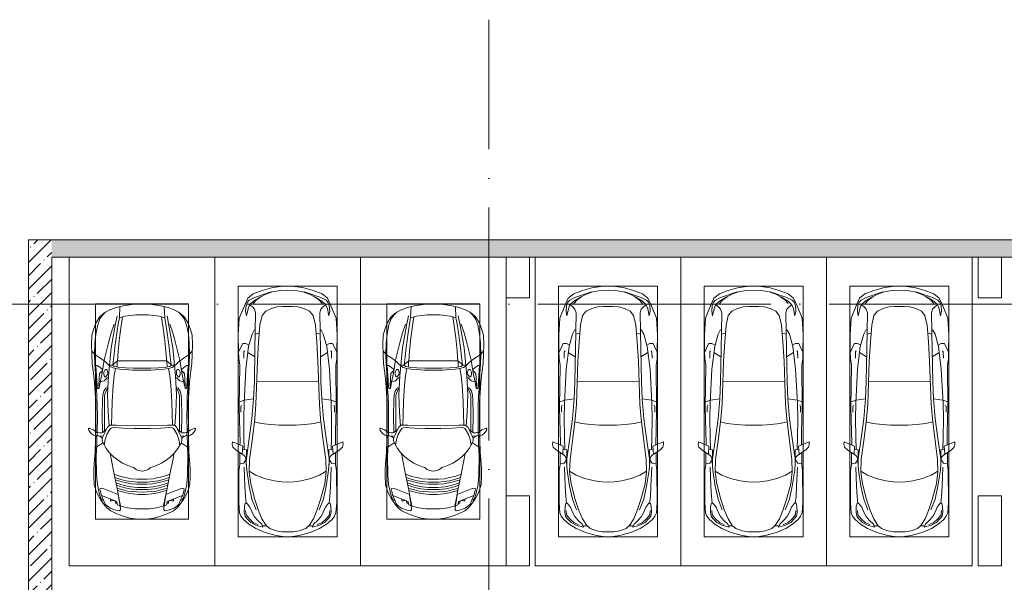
# Model space of a CAD drawing. Header units: millimetres. Extents: x -32229 to 291619, y -13689 to 125138.
# Tile 69 of 256: x -21515 to -4615, y 115476 to 125138. Entities that reach past the tile are written whole.
import ezdxf

# ---------------------------------------------------------------- set-up
doc = ezdxf.new("R2010")
doc.units = ezdxf.units.MM
doc.linetypes.add('ADSK_Линия сетки', pattern=[5000, 4000, -500, 0, -500])
for name, color, linetype, lineweight in [('A-DETL-GENF-OTLN', 7, 'Continuous', 18), ('A-WALL-____-MCUT', 7, 'Continuous', 40), ('A-WALL-____-OTLN', 7, 'Continuous', 18), ('A-WALL-____-PATT', 7, 'Continuous', 40), ('C-PRKG-____-OTLN', 7, 'Continuous', 18), ('S-COLS-____-MCUT', 7, 'Continuous', 40), ('S-COLS-____-OTLN', 7, 'Continuous', 18), ('S-GRID-____-OTLN', 7, 'Continuous', 9)]:
    doc.layers.add(name, color=color, linetype=linetype, lineweight=lineweight)
pattern_1 = [(45, (0, 0), (-228.0985, 228.0985), []), (45, (228.1, 0), (-228.0985, 228.0985), [403.225, -80.645, 6.706, -73.939])]

# ---------------------------------------------------------------- blocks, each defined once
blk = doc.blocks.new('АР_Машиноместо - 5300x2500_С-3113488--02 ЭМ')
at = {"layer": 'A-DETL-GENF-OTLN', "color": 253, "lineweight": 13, "true_color": 0xaaaaaa}
for p, q in [((970, 4772), (813, 4729)), ((1126, 4794), (970, 4772)), ((1250, 4800), (1126, 4794)), ((1250, 4800), (1374, 4794)), ((1374, 4794), (1530, 4772)), ((1530, 4772), (1687, 4729)), ((566, 4595), (507, 4463)), ((659, 4670), (566, 4595)), ((591, 4560), (681, 4606)), ((813, 4729), (659, 4670)), ((717, 4569), (660, 4505)), ((788, 4618), (662, 4543)), ((681, 4606), (967, 4704)), ((791, 4620), (717, 4569)), ((874, 4665), (791, 4620)), ((988, 4707), (874, 4665)), ((1122, 4726), (988, 4707)), ((1250, 4732), (1122, 4726)), ((1250, 4732), (1378, 4726)), ((1378, 4726), (1512, 4707)), ((1512, 4707), (1626, 4665)), ((1819, 4606), (1533, 4704)), ((1626, 4665), (1709, 4620)), ((1687, 4729), (1841, 4670)), ((1709, 4620), (1783, 4569)), ((1712, 4618), (1838, 4543)), ((1783, 4569), (1840, 4505)), ((1909, 4560), (1819, 4606)), ((1841, 4670), (1934, 4595)), ((1934, 4595), (1993, 4463)), ((507, 4463), (420, 4254)), ((528, 4375), (536, 4471)), ((536, 4471), (558, 4526)), ((569, 4413), (544, 4295)), ((558, 4526), (591, 4560)), ((595, 4479), (569, 4413)), ((662, 4543), (595, 4479)), ((645, 4445), (597, 4481)), ((680, 4406), (645, 4445)), ((700, 4345), (680, 4406)), ((873, 4370), (970, 4419)), ((970, 4419), (1070, 4447)), ((1070, 4447), (1167, 4453)), ((1167, 4453), (1250, 4454)), ((1333, 4453), (1250, 4454)), ((1430, 4447), (1333, 4453)), ((1530, 4419), (1430, 4447)), ((1627, 4370), (1530, 4419)), ((1800, 4345), (1820, 4406)), ((1820, 4406), (1855, 4445)), ((1838, 4543), (1905, 4479)), ((1855, 4445), (1903, 4481)), ((1905, 4479), (1931, 4413)), ((1942, 4526), (1909, 4560)), ((1931, 4413), (1956, 4295)), ((1964, 4471), (1942, 4526)), ((1972, 4375), (1964, 4471)), ((1993, 4463), (2080, 4254)), ((420, 4254), (403, 3968)), ((544, 4295), (528, 4375)), ((689, 3706), (700, 4345)), ((774, 4133), (812, 4299)), ((812, 4299), (873, 4370)), ((1688, 4299), (1627, 4370)), ((1726, 4133), (1688, 4299)), ((1811, 3706), (1800, 4345)), ((1956, 4295), (1972, 4375)), ((2080, 4254), (2097, 3968)), ((675, 4045), (695, 4058)), ((752, 3846), (774, 4133)), ((1748, 3846), (1726, 4133)), ((1825, 4045), (1805, 4058)), ((403, 3968), (406, 3688)), ((579, 3763), (639, 3975)), ((639, 3975), (675, 4045)), ((1861, 3975), (1825, 4045)), ((1921, 3763), (1861, 3975)), ((2097, 3968), (2094, 3688)), ((408, 3667), (453, 3766)), ((453, 3766), (478, 3819)), ((478, 3819), (533, 3818)), ((531, 3375), (579, 3763)), ((533, 3818), (586, 3790)), ((731, 3508), (752, 3846)), ((1769, 3508), (1748, 3846)), ((1967, 3818), (1914, 3790)), ((1969, 3375), (1921, 3763)), ((2022, 3819), (1967, 3818)), ((2047, 3766), (2022, 3819)), ((2092, 3667), (2047, 3766)), ((406, 3688), (409, 3560)), ((409, 3560), (426, 3447)), ((495, 3566), (497, 3672)), ((497, 3672), (510, 3691)), ((687, 3589), (566, 3664)), ((679, 3159), (689, 3706)), ((1821, 3159), (1811, 3706)), ((1813, 3589), (1934, 3664)), ((2003, 3672), (1990, 3691)), ((2005, 3566), (2003, 3672)), ((2091, 3560), (2074, 3447)), ((2094, 3688), (2091, 3560)), ((426, 3447), (418, 2723)), ((705, 2775), (731, 3508)), ((1795, 2775), (1769, 3508)), ((2074, 3447), (2082, 2723)), ((501, 2790), (531, 3375)), ((1999, 2790), (1969, 3375)), ((666, 2865), (679, 3159)), ((1834, 2865), (1821, 3159)), ((418, 2723), (428, 2308)), ((505, 2847), (421, 2813)), ((448, 2734), (460, 2756)), ((448, 2639), (448, 2734)), ((496, 2532), (501, 2790)), ((666, 2867), (505, 2847)), ((637, 2526), (666, 2867)), ((684, 2522), (705, 2775)), ((1816, 2522), (1795, 2775)), ((1834, 2867), (1995, 2847)), ((1863, 2526), (1834, 2867)), ((1995, 2847), (2079, 2813)), ((2004, 2532), (1999, 2790)), ((2052, 2734), (2040, 2756)), ((2052, 2639), (2052, 2734)), ((2082, 2723), (2072, 2308)), ((500, 2210), (496, 2532)), ((637, 2526), (597, 2231)), ((645, 2192), (684, 2522)), ((1855, 2192), (1816, 2522)), ((1863, 2526), (1903, 2231)), ((2000, 2210), (2004, 2532)), ((428, 2308), (432, 2120)), ((506, 1996), (500, 2210)), ((597, 2231), (535, 1798)), ((1903, 2231), (1965, 1798)), ((1994, 1996), (2000, 2210)), ((2072, 2308), (2068, 2120)), ((297, 2080), (301, 2131)), ((309, 2036), (297, 2080)), ((301, 2131), (480, 2053)), ((358, 1990), (309, 2036)), ((432, 2120), (431, 2074)), ((480, 2053), (471, 1914)), ((596, 1825), (645, 2192)), ((1904, 1825), (1855, 2192)), ((2199, 2131), (2020, 2053)), ((2020, 2053), (2029, 1914)), ((2068, 2120), (2069, 2074)), ((2142, 1990), (2191, 2036)), ((2191, 2036), (2203, 2080)), ((2203, 2080), (2199, 2131)), ((501, 1894), (358, 1990)), ((427, 1731), (427, 1943)), ((541, 1994), (476, 1998)), ((531, 1858), (501, 1894)), ((541, 1994), (540, 1733)), ((1959, 1994), (2024, 1998)), ((1959, 1994), (1960, 1733)), ((1969, 1858), (1999, 1894)), ((1999, 1894), (2142, 1990)), ((2073, 1731), (2073, 1943)), ((411, 1634), (427, 1731)), ((495, 1765), (427, 1753)), ((534, 1817), (495, 1765)), ((547, 1643), (531, 1858)), ((589, 1616), (596, 1825)), ((1911, 1616), (1904, 1825)), ((1953, 1643), (1969, 1858)), ((1966, 1817), (2005, 1765)), ((2005, 1765), (2073, 1753)), ((2089, 1634), (2073, 1731)), ((409, 1087), (411, 1634)), ((615, 1410), (589, 1616)), ((590, 1624), (704, 1557)), ((704, 1557), (853, 1499)), ((1796, 1557), (1647, 1499)), ((1910, 1624), (1796, 1557)), ((1885, 1410), (1911, 1616)), ((2091, 1087), (2089, 1634)), ((687, 1141), (615, 1410)), ((853, 1499), (1017, 1460)), ((1017, 1460), (1147, 1439)), ((1147, 1439), (1250, 1434)), ((1353, 1439), (1250, 1434)), ((1483, 1460), (1353, 1439)), ((1647, 1499), (1483, 1460)), ((1813, 1141), (1885, 1410)), ((421, 911), (409, 1087)), ((506, 920), (510, 1019)), ((510, 1019), (522, 1074)), ((522, 1074), (549, 1076)), ((549, 1076), (603, 1005)), ((749, 950), (687, 1141)), ((1751, 950), (1813, 1141)), ((1951, 1076), (1897, 1005)), ((1978, 1074), (1951, 1076)), ((1990, 1019), (1978, 1074)), ((1994, 920), (1990, 1019)), ((2079, 911), (2091, 1087)), ((446, 853), (421, 911)), ((489, 796), (446, 853)), ((519, 852), (506, 920)), ((550, 812), (519, 852)), ((603, 1005), (639, 920)), ((639, 920), (677, 844)), ((809, 809), (749, 950)), ((1691, 809), (1751, 950)), ((1861, 920), (1823, 844)), ((1897, 1005), (1861, 920)), ((1950, 812), (1981, 852)), ((1981, 852), (1994, 920)), ((2011, 796), (2054, 853)), ((2054, 853), (2079, 911)), ((584, 715), (489, 796)), ((616, 746), (550, 812)), ((702, 640), (584, 715)), ((704, 696), (616, 746)), ((677, 844), (738, 778)), ((825, 661), (704, 696)), ((738, 778), (805, 716)), ((805, 716), (825, 661)), ((882, 692), (809, 809)), ((888, 686), (815, 687)), ((941, 642), (882, 692)), ((1559, 642), (1618, 692)), ((1612, 686), (1685, 687)), ((1618, 692), (1691, 809)), ((1695, 716), (1675, 661)), ((1675, 661), (1796, 696)), ((1762, 778), (1695, 716)), ((1823, 844), (1762, 778)), ((1796, 696), (1884, 746)), ((1798, 640), (1916, 715)), ((1884, 746), (1950, 812)), ((1916, 715), (2011, 796)), ((862, 572), (702, 640)), ((1053, 518), (862, 572)), ((1051, 599), (941, 642)), ((1149, 583), (1051, 599)), ((1165, 503), (1053, 518)), ((1250, 582), (1149, 583)), ((1250, 582), (1351, 583)), ((1335, 503), (1447, 518)), ((1351, 583), (1449, 599)), ((1447, 518), (1638, 572)), ((1449, 599), (1559, 642)), ((1638, 572), (1798, 640)), ((1250, 500), (1165, 503)), ((1250, 500), (1335, 503))]:
    blk.add_line(p, q, dxfattribs=at)
at = {"layer": 'A-DETL-GENF-OTLN', "color": 254, "lineweight": 13, "true_color": 0xd4d4d4}
for p, q in [((695, 3980), (765, 3997)), ((1805, 3980), (1735, 3997)), ((715, 3168), (1250, 3167)), ((1785, 3168), (1250, 3167)), ((678, 2473), (795, 2446)), ((795, 2446), (956, 2427)), ((956, 2427), (1105, 2414)), ((1105, 2414), (1250, 2413)), ((1395, 2414), (1250, 2413)), ((1544, 2427), (1395, 2414)), ((1705, 2446), (1544, 2427)), ((1822, 2473), (1705, 2446)), ((514, 1369), (502, 1696)), ((1986, 1369), (1998, 1696)), ((590, 1368), (547, 1643)), ((1910, 1368), (1953, 1643)), ((525, 1189), (514, 1369)), ((637, 1146), (590, 1368)), ((1863, 1146), (1910, 1368)), ((1975, 1189), (1986, 1369)), ((537, 1076), (525, 1189)), ((1963, 1076), (1975, 1189)), ((710, 963), (637, 1146)), ((1790, 963), (1863, 1146)), ((535, 874), (528, 949)), ((592, 805), (535, 874)), ((1908, 805), (1965, 874)), ((1965, 874), (1972, 949)), ((665, 740), (592, 805)), ((743, 708), (665, 740)), ((1757, 708), (1835, 740)), ((1835, 740), (1908, 805))]:
    blk.add_line(p, q, dxfattribs=at)
at = {"layer": 'C-PRKG-____-OTLN', "color": 253, "lineweight": 13, "true_color": 0xaaaaaa}
for p, q in [((0, 0), (0, 5300)), ((2500, 0), (2500, 5300)), ((400, 4800), (2100, 4800)), ((400, 500), (400, 4800)), ((2100, 500), (2100, 4800)), ((400, 500), (2100, 500)), ((2500, 0), (0, 0))]:
    blk.add_line(p, q, dxfattribs=at)
blk = doc.blocks.new('АР_Машиноместо - 4900x2400_М__5300х2500_-3113489--02 ЭМ')
at = {"layer": 'A-DETL-GENF-OTLN', "color": 254, "lineweight": 13, "true_color": 0xd4d4d4}
for p, q in [((696, 4396), (625, 4355)), ((1804, 4396), (1875, 4355)), ((528, 4240), (489, 4138)), ((571, 4303), (528, 4240)), ((625, 4355), (571, 4303)), ((787, 4128), (821, 4290)), ((849, 4183), (861, 4260)), ((1651, 4183), (1639, 4260)), ((1713, 4128), (1679, 4290)), ((1875, 4355), (1929, 4303)), ((1929, 4303), (1972, 4240)), ((1972, 4240), (2011, 4138)), ((489, 4138), (455, 3977)), ((723, 4002), (772, 4150)), ((723, 3742), (787, 4128)), ((819, 4001), (849, 4183)), ((1681, 4001), (1651, 4183)), ((1777, 3742), (1713, 4128)), ((1777, 4002), (1728, 4150)), ((2011, 4138), (2045, 3977)), ((455, 3977), (439, 3823)), ((674, 3827), (723, 4002)), ((786, 3747), (819, 4001)), ((1714, 3747), (1681, 4001)), ((1826, 3827), (1777, 4002)), ((2045, 3977), (2061, 3823)), ((439, 3823), (434, 3624)), ((602, 3530), (674, 3827)), ((696, 3503), (723, 3742)), ((765, 3589), (786, 3747)), ((1735, 3589), (1714, 3747)), ((1804, 3503), (1777, 3742)), ((1898, 3530), (1826, 3827)), ((2061, 3823), (2066, 3624)), ((434, 3624), (440, 3469)), ((749, 3451), (765, 3589)), ((1751, 3451), (1735, 3589)), ((2066, 3624), (2060, 3469)), ((440, 3469), (462, 3137)), ((564, 3316), (602, 3530)), ((735, 3406), (688, 3436)), ((797, 3388), (735, 3406)), ((772, 3268), (797, 3388)), ((870, 3377), (797, 3388)), ((1630, 3377), (1703, 3388)), ((1703, 3388), (1765, 3406)), ((1728, 3268), (1703, 3388)), ((1765, 3406), (1812, 3436)), ((1936, 3316), (1898, 3530)), ((2060, 3469), (2038, 3137)), ((533, 3146), (564, 3316)), ((753, 3099), (772, 3268)), ((957, 3369), (870, 3377)), ((1093, 3361), (957, 3369)), ((1250, 3361), (1093, 3361)), ((1250, 3361), (1407, 3361)), ((1407, 3361), (1543, 3369)), ((1543, 3369), (1630, 3377)), ((1747, 3099), (1728, 3268)), ((1967, 3146), (1936, 3316)), ((462, 3137), (466, 3036)), ((512, 3053), (533, 3146)), ((595, 2998), (629, 3048)), ((629, 3048), (667, 3070)), ((738, 2818), (753, 3099)), ((1762, 2818), (1747, 3099)), ((1871, 3048), (1833, 3070)), ((1905, 2998), (1871, 3048)), ((1988, 3053), (1967, 3146)), ((2038, 3137), (2034, 3036)), ((466, 3036), (474, 2914)), ((474, 2914), (478, 2755)), ((572, 2853), (576, 2937)), ((576, 2937), (595, 2998)), ((1924, 2937), (1905, 2998)), ((1928, 2853), (1924, 2937)), ((2026, 2914), (2022, 2755)), ((2034, 3036), (2026, 2914)), ((478, 2755), (483, 2571)), ((564, 2581), (572, 2853)), ((734, 2607), (738, 2818)), ((1766, 2607), (1762, 2818)), ((1936, 2581), (1928, 2853)), ((2022, 2755), (2017, 2571)), ((483, 2571), (478, 2290)), ((571, 2291), (564, 2581)), ((728, 2416), (734, 2607)), ((1772, 2416), (1766, 2607)), ((1929, 2291), (1936, 2581)), ((2017, 2571), (2022, 2290)), ((472, 2078), (474, 2239)), ((2028, 2078), (2026, 2239)), ((463, 1890), (472, 2078)), ((2037, 1890), (2028, 2078)), ((471, 1561), (463, 1890)), ((2029, 1561), (2037, 1890)), ((483, 1396), (471, 1561)), ((2017, 1396), (2029, 1561)), ((507, 1274), (483, 1396)), ((1993, 1274), (2017, 1396)), ((528, 1199), (507, 1274)), ((562, 1132), (528, 1199)), ((819, 1103), (554, 1208)), ((1681, 1103), (1946, 1208)), ((1938, 1132), (1972, 1199)), ((1972, 1199), (1993, 1274)), ((709, 1113), (708, 1147)), ((738, 1114), (709, 1113)), ((773, 1121), (738, 1114)), ((793, 1076), (791, 1115)), ((823, 1074), (793, 1076)), ((824, 1064), (819, 1103)), ((828, 1045), (824, 1064)), ((871, 1032), (828, 1045)), ((1629, 1032), (1672, 1045)), ((1672, 1045), (1676, 1064)), ((1676, 1064), (1681, 1103)), ((1677, 1074), (1707, 1076)), ((1707, 1076), (1709, 1115)), ((1727, 1121), (1762, 1114)), ((1762, 1114), (1791, 1113)), ((1791, 1113), (1792, 1147))]:
    blk.add_line(p, q, dxfattribs=at)
at = {"layer": 'A-DETL-GENF-OTLN', "color": 253, "lineweight": 13, "true_color": 0xaaaaaa}
for p, q in [((804, 4437), (686, 4392)), ((927, 4467), (804, 4437)), ((861, 4260), (869, 4451)), ((1115, 4493), (927, 4467)), ((1250, 4500), (1115, 4493)), ((1250, 4500), (1385, 4493)), ((1385, 4493), (1573, 4467)), ((1573, 4467), (1696, 4437)), ((1639, 4260), (1631, 4451)), ((1696, 4437), (1814, 4392)), ((522, 4268), (459, 4167)), ((596, 4341), (522, 4268)), ((686, 4392), (596, 4341)), ((955, 4284), (861, 4259)), ((914, 4272), (894, 4122)), ((1050, 4297), (955, 4284)), ((1146, 4307), (1050, 4297)), ((1250, 4312), (1146, 4307)), ((1250, 4312), (1354, 4307)), ((1354, 4307), (1450, 4297)), ((1450, 4297), (1545, 4284)), ((1545, 4284), (1639, 4259)), ((1586, 4272), (1606, 4122)), ((1814, 4392), (1904, 4341)), ((1904, 4341), (1978, 4268)), ((1978, 4268), (2041, 4167)), ((416, 4059), (387, 3958)), ((459, 4167), (416, 4059)), ((894, 4122), (864, 3917)), ((1606, 4122), (1636, 3917)), ((2041, 4167), (2084, 4059)), ((2084, 4059), (2113, 3958)), ((387, 3958), (384, 3803)), ((864, 3917), (840, 3688)), ((1636, 3917), (1660, 3688)), ((2113, 3958), (2116, 3803)), ((384, 3803), (390, 3630)), ((2116, 3803), (2110, 3630)), ((404, 3666), (388, 3688)), ((390, 3630), (397, 3474)), ((439, 3630), (404, 3666)), ((491, 3594), (439, 3630)), ((538, 3567), (491, 3594)), ((598, 3519), (538, 3567)), ((840, 3688), (827, 3510)), ((1660, 3688), (1673, 3510)), ((1902, 3519), (1962, 3567)), ((1962, 3567), (2009, 3594)), ((2009, 3594), (2061, 3630)), ((2061, 3630), (2096, 3666)), ((2096, 3666), (2112, 3688)), ((2110, 3630), (2103, 3474)), ((397, 3474), (416, 3306)), ((457, 3435), (466, 3441)), ((462, 3347), (457, 3435)), ((466, 3441), (482, 3439)), ((482, 3439), (508, 3423)), ((508, 3423), (567, 3375)), ((625, 3501), (598, 3519)), ((655, 3470), (625, 3501)), ((690, 3434), (655, 3470)), ((676, 3260), (696, 3503)), ((744, 3447), (691, 3447)), ((744, 3447), (773, 3472)), ((773, 3424), (744, 3447)), ((773, 3472), (826, 3512)), ((811, 3415), (773, 3424)), ((853, 3407), (811, 3415)), ((826, 3512), (821, 3413)), ((1250, 3520), (827, 3517)), ((965, 3398), (853, 3407)), ((1103, 3394), (965, 3398)), ((1250, 3391), (1103, 3394)), ((1250, 3520), (1673, 3517)), ((1250, 3391), (1397, 3394)), ((1397, 3394), (1535, 3398)), ((1535, 3398), (1647, 3407)), ((1647, 3407), (1689, 3415)), ((1674, 3512), (1679, 3413)), ((1727, 3472), (1674, 3512)), ((1689, 3415), (1727, 3424)), ((1756, 3447), (1727, 3472)), ((1727, 3424), (1756, 3447)), ((1756, 3447), (1809, 3447)), ((1824, 3260), (1804, 3503)), ((1810, 3434), (1845, 3470)), ((1845, 3470), (1875, 3501)), ((1875, 3501), (1902, 3519)), ((1992, 3423), (1933, 3375)), ((2018, 3439), (1992, 3423)), ((2034, 3441), (2018, 3439)), ((2043, 3435), (2034, 3441)), ((2038, 3347), (2043, 3435)), ((2103, 3474), (2084, 3306)), ((416, 3306), (433, 3149)), ((475, 3180), (462, 3347)), ((515, 3214), (511, 3095)), ((522, 3303), (515, 3214)), ((565, 3350), (522, 3303)), ((570, 3361), (565, 3350)), ((567, 3375), (570, 3361)), ((594, 3293), (597, 3327)), ((600, 3262), (594, 3293)), ((597, 3327), (605, 3347)), ((612, 3246), (600, 3262)), ((654, 3228), (602, 3179)), ((605, 3347), (620, 3369)), ((627, 3246), (612, 3246)), ((620, 3369), (639, 3373)), ((643, 3260), (627, 3246)), ((639, 3373), (654, 3361)), ((657, 3286), (643, 3260)), ((654, 3361), (659, 3344)), ((675, 3228), (654, 3228)), ((661, 3321), (657, 3286)), ((659, 3344), (661, 3321)), ((659, 2936), (676, 3260)), ((1841, 2936), (1824, 3260)), ((1825, 3228), (1846, 3228)), ((1841, 3344), (1839, 3321)), ((1839, 3321), (1843, 3286)), ((1846, 3361), (1841, 3344)), ((1843, 3286), (1857, 3260)), ((1861, 3373), (1846, 3361)), ((1846, 3228), (1898, 3179)), ((1857, 3260), (1873, 3246)), ((1880, 3369), (1861, 3373)), ((1873, 3246), (1888, 3246)), ((1895, 3347), (1880, 3369)), ((1888, 3246), (1900, 3262)), ((1903, 3327), (1895, 3347)), ((1900, 3262), (1906, 3293)), ((1906, 3293), (1903, 3327)), ((1933, 3375), (1930, 3361)), ((1930, 3361), (1935, 3350)), ((1935, 3350), (1978, 3303)), ((1978, 3303), (1985, 3214)), ((1985, 3214), (1989, 3095)), ((2025, 3180), (2038, 3347)), ((2084, 3306), (2067, 3148)), ((457, 3174), (433, 3148)), ((433, 3149), (446, 2965)), ((475, 3174), (457, 3174)), ((481, 3085), (475, 3180)), ((486, 3046), (481, 3085)), ((504, 3047), (486, 3046)), ((512, 3061), (504, 3047)), ((511, 3095), (512, 3061)), ((558, 3165), (514, 3168)), ((579, 3168), (558, 3165)), ((602, 3179), (579, 3168)), ((665, 3046), (644, 3025)), ((1835, 3046), (1856, 3025)), ((1898, 3179), (1921, 3168)), ((1921, 3168), (1942, 3165)), ((1942, 3165), (1986, 3168)), ((1989, 3095), (1988, 3061)), ((1988, 3061), (1996, 3047)), ((1996, 3047), (2014, 3046)), ((2014, 3046), (2019, 3085)), ((2019, 3085), (2025, 3180)), ((2025, 3174), (2043, 3174)), ((2043, 3174), (2067, 3148)), ((2067, 3149), (2054, 2965)), ((446, 2965), (456, 2818)), ((619, 2967), (604, 2919)), ((604, 2919), (604, 2851)), ((644, 3025), (619, 2967)), ((668, 2638), (659, 2936)), ((1832, 2638), (1841, 2936)), ((1856, 3025), (1881, 2967)), ((1881, 2967), (1896, 2919)), ((1896, 2919), (1896, 2851)), ((2054, 2965), (2044, 2818)), ((456, 2818), (457, 2614)), ((604, 2851), (604, 2534)), ((1896, 2851), (1896, 2534)), ((2044, 2818), (2043, 2614)), ((457, 2614), (455, 2424)), ((685, 2406), (668, 2638)), ((1815, 2406), (1832, 2638)), ((2043, 2614), (2045, 2424)), ((341, 2366), (333, 2351)), ((384, 2348), (341, 2366)), ((455, 2424), (456, 2301)), ((604, 2534), (606, 2315)), ((657, 2380), (634, 2341)), ((673, 2400), (657, 2380)), ((701, 2415), (673, 2400)), ((814, 2417), (701, 2415)), ((734, 2369), (710, 2355)), ((773, 2372), (734, 2369)), ((929, 2364), (773, 2372)), ((999, 2409), (814, 2417)), ((1133, 2405), (999, 2409)), ((1250, 2407), (1133, 2405)), ((1250, 2407), (1367, 2405)), ((1367, 2405), (1501, 2409)), ((1501, 2409), (1686, 2417)), ((1571, 2364), (1727, 2372)), ((1686, 2417), (1799, 2415)), ((1727, 2372), (1766, 2369)), ((1766, 2369), (1790, 2355)), ((1799, 2415), (1827, 2400)), ((1827, 2400), (1843, 2380)), ((1843, 2380), (1866, 2341)), ((1896, 2534), (1894, 2315)), ((2045, 2424), (2044, 2301)), ((2116, 2348), (2159, 2366)), ((2159, 2366), (2167, 2351)), ((333, 2351), (335, 2322)), ((335, 2322), (382, 2266)), ((382, 2266), (417, 2243)), ((417, 2334), (384, 2348)), ((450, 2306), (417, 2334)), ((417, 2243), (445, 2239)), ((445, 2239), (482, 2239)), ((470, 2290), (450, 2306)), ((453, 2159), (455, 2239)), ((505, 2230), (468, 2239)), ((494, 2289), (470, 2290)), ((482, 2236), (479, 2289)), ((523, 2281), (494, 2289)), ((537, 2212), (505, 2230)), ((587, 2231), (510, 2227)), ((559, 2283), (523, 2281)), ((564, 2195), (537, 2212)), ((581, 2296), (559, 2283)), ((580, 2214), (565, 2186)), ((601, 2263), (580, 2214)), ((631, 2333), (581, 2296)), ((634, 2341), (601, 2263)), ((647, 2254), (620, 2169)), ((685, 2322), (647, 2254)), ((710, 2355), (685, 2322)), ((1115, 2359), (929, 2364)), ((1250, 2358), (1115, 2359)), ((1250, 2358), (1385, 2359)), ((1385, 2359), (1571, 2364)), ((1790, 2355), (1815, 2322)), ((1815, 2322), (1853, 2254)), ((1853, 2254), (1880, 2169)), ((1866, 2341), (1899, 2263)), ((1869, 2333), (1919, 2296)), ((1899, 2263), (1920, 2214)), ((1913, 2231), (1990, 2227)), ((1919, 2296), (1941, 2283)), ((1920, 2214), (1935, 2186)), ((1936, 2195), (1963, 2212)), ((1941, 2283), (1977, 2281)), ((1963, 2212), (1995, 2230)), ((1977, 2281), (2006, 2289)), ((1995, 2230), (2032, 2239)), ((2006, 2289), (2030, 2290)), ((2018, 2236), (2021, 2289)), ((2055, 2239), (2018, 2239)), ((2030, 2290), (2050, 2306)), ((2047, 2159), (2045, 2239)), ((2050, 2306), (2083, 2334)), ((2083, 2243), (2055, 2239)), ((2083, 2334), (2116, 2348)), ((2118, 2266), (2083, 2243)), ((2165, 2322), (2118, 2266)), ((2167, 2351), (2165, 2322)), ((445, 1957), (453, 2159)), ((475, 2041), (448, 2034)), ((526, 2075), (475, 2041)), ((579, 2113), (526, 2075)), ((567, 2154), (564, 2195)), ((581, 2106), (567, 2154)), ((635, 2015), (581, 2106)), ((620, 2169), (600, 2073)), ((1865, 2015), (1919, 2106)), ((1880, 2169), (1900, 2073)), ((1919, 2106), (1933, 2154)), ((1921, 2113), (1974, 2075)), ((1933, 2154), (1936, 2195)), ((1974, 2075), (2025, 2041)), ((2025, 2041), (2052, 2034)), ((2055, 1957), (2047, 2159)), ((435, 1821), (445, 1957)), ((691, 1942), (635, 2015)), ((761, 1872), (691, 1942)), ((718, 1834), (706, 1927)), ((838, 1812), (761, 1872)), ((1662, 1812), (1739, 1872)), ((1739, 1872), (1809, 1942)), ((1782, 1834), (1794, 1927)), ((1809, 1942), (1865, 2015)), ((2065, 1821), (2055, 1957)), ((422, 1663), (435, 1821)), ((770, 1576), (718, 1834)), ((917, 1761), (838, 1812)), ((1004, 1721), (917, 1761)), ((1065, 1700), (1004, 1721)), ((1107, 1690), (1065, 1700)), ((1393, 1690), (1435, 1700)), ((1435, 1700), (1496, 1721)), ((1496, 1721), (1583, 1761)), ((1583, 1761), (1662, 1812)), ((1730, 1576), (1782, 1834)), ((2078, 1663), (2065, 1821)), ((422, 1534), (422, 1663)), ((431, 1397), (422, 1534)), ((827, 1301), (770, 1576)), ((882, 1536), (770, 1576)), ((995, 1509), (882, 1536)), ((1124, 1671), (1107, 1690)), ((1147, 1651), (1124, 1671)), ((1185, 1636), (1147, 1651)), ((1218, 1629), (1185, 1636)), ((1218, 1629), (1250, 1627)), ((1282, 1629), (1250, 1627)), ((1282, 1629), (1315, 1636)), ((1315, 1636), (1353, 1651)), ((1353, 1651), (1376, 1671)), ((1376, 1671), (1393, 1690)), ((1505, 1509), (1618, 1536)), ((1618, 1536), (1730, 1576)), ((1673, 1301), (1730, 1576)), ((2069, 1397), (2078, 1534)), ((2078, 1534), (2078, 1663)), ((456, 1296), (431, 1397)), ((884, 1481), (782, 1518)), ((887, 1447), (790, 1477)), ((871, 1401), (800, 1425)), ((874, 1361), (810, 1383)), ((945, 1381), (871, 1401)), ((958, 1341), (874, 1361)), ((973, 1460), (884, 1481)), ((986, 1426), (887, 1447)), ((1059, 1355), (945, 1381)), ((1062, 1446), (973, 1460)), ((1070, 1410), (986, 1426)), ((1060, 1496), (995, 1509)), ((1174, 1344), (1059, 1355)), ((1159, 1489), (1060, 1496)), ((1164, 1435), (1062, 1446)), ((1168, 1400), (1070, 1410)), ((1250, 1488), (1159, 1489)), ((1250, 1435), (1164, 1435)), ((1250, 1400), (1168, 1400)), ((1250, 1488), (1341, 1489)), ((1250, 1435), (1336, 1435)), ((1250, 1400), (1332, 1400)), ((1326, 1344), (1441, 1355)), ((1332, 1400), (1430, 1410)), ((1336, 1435), (1438, 1446)), ((1341, 1489), (1440, 1496)), ((1430, 1410), (1514, 1426)), ((1438, 1446), (1527, 1460)), ((1440, 1496), (1505, 1509)), ((1441, 1355), (1555, 1381)), ((1514, 1426), (1613, 1447)), ((1527, 1460), (1616, 1481)), ((1542, 1341), (1626, 1361)), ((1555, 1381), (1629, 1401)), ((1613, 1447), (1710, 1477)), ((1616, 1481), (1718, 1518)), ((1626, 1361), (1690, 1383)), ((1629, 1401), (1700, 1425)), ((2044, 1296), (2069, 1397)), ((487, 1232), (456, 1296)), ((539, 1140), (487, 1232)), ((527, 1305), (532, 1326)), ((535, 1281), (527, 1305)), ((532, 1326), (554, 1333)), ((548, 1220), (535, 1281)), ((587, 1126), (548, 1220)), ((554, 1333), (581, 1327)), ((581, 1327), (841, 1226)), ((859, 1321), (820, 1334)), ((854, 1167), (827, 1301)), ((876, 1279), (828, 1294)), ((841, 1226), (878, 991)), ((925, 1302), (859, 1321)), ((979, 1255), (876, 1279)), ((1007, 1284), (925, 1302)), ((1035, 1323), (958, 1341)), ((1084, 1236), (979, 1255)), ((1084, 1275), (1007, 1284)), ((1148, 1312), (1035, 1323)), ((1159, 1268), (1084, 1275)), ((1183, 1227), (1084, 1236)), ((1250, 1309), (1148, 1312)), ((1250, 1267), (1159, 1268)), ((1250, 1345), (1174, 1344)), ((1250, 1224), (1183, 1227)), ((1250, 1345), (1326, 1344)), ((1250, 1309), (1352, 1312)), ((1250, 1267), (1341, 1268)), ((1250, 1224), (1317, 1227)), ((1317, 1227), (1416, 1236)), ((1341, 1268), (1416, 1275)), ((1352, 1312), (1465, 1323)), ((1416, 1275), (1493, 1284)), ((1416, 1236), (1521, 1255)), ((1465, 1323), (1542, 1341)), ((1493, 1284), (1575, 1302)), ((1521, 1255), (1624, 1279)), ((1575, 1302), (1641, 1321)), ((1659, 1226), (1622, 991)), ((1624, 1279), (1672, 1294)), ((1641, 1321), (1680, 1334)), ((1646, 1167), (1673, 1301)), ((1919, 1327), (1659, 1226)), ((1913, 1126), (1952, 1220)), ((1946, 1333), (1919, 1327)), ((1968, 1326), (1946, 1333)), ((1952, 1220), (1965, 1281)), ((1961, 1140), (2013, 1232)), ((1965, 1281), (1973, 1305)), ((1973, 1305), (1968, 1326)), ((2013, 1232), (2044, 1296)), ((540, 1160), (516, 1180)), ((593, 1057), (539, 1140)), ((561, 1133), (540, 1160)), ((589, 1122), (561, 1133)), ((618, 1057), (587, 1126)), ((647, 993), (593, 1057)), ((655, 1024), (618, 1057)), ((701, 989), (655, 1024)), ((883, 1027), (854, 1167)), ((1000, 994), (871, 1031)), ((1500, 994), (1629, 1031)), ((1617, 1027), (1646, 1167)), ((1799, 989), (1845, 1024)), ((1845, 1024), (1882, 1057)), ((1853, 993), (1907, 1057)), ((1882, 1057), (1913, 1126)), ((1907, 1057), (1961, 1140)), ((1911, 1122), (1939, 1133)), ((1939, 1133), (1960, 1160)), ((1960, 1160), (1984, 1180)), ((712, 946), (647, 993)), ((800, 953), (701, 989)), ((816, 891), (712, 946)), ((859, 944), (800, 953)), ((943, 845), (816, 891)), ((878, 959), (859, 944)), ((878, 991), (878, 959)), ((1044, 819), (943, 845)), ((1127, 980), (1000, 994)), ((1250, 978), (1127, 980)), ((1250, 978), (1373, 980)), ((1373, 980), (1500, 994)), ((1456, 819), (1557, 845)), ((1557, 845), (1684, 891)), ((1622, 991), (1622, 959)), ((1622, 959), (1641, 944)), ((1641, 944), (1700, 953)), ((1684, 891), (1788, 946)), ((1700, 953), (1799, 989)), ((1788, 946), (1853, 993)), ((1133, 806), (1044, 819)), ((1250, 800), (1133, 806)), ((1250, 800), (1367, 806)), ((1367, 806), (1456, 819))]:
    blk.add_line(p, q, dxfattribs=at)
at = {"layer": 'C-PRKG-____-OTLN', "color": 253, "lineweight": 13, "true_color": 0xaaaaaa}
for p, q in [((0, 0), (0, 5300)), ((2500, 0), (2500, 5300)), ((450, 4500), (2050, 4500)), ((450, 800), (450, 4500)), ((2050, 800), (2050, 4500)), ((450, 800), (2050, 800)), ((2500, 0), (0, 0))]:
    blk.add_line(p, q, dxfattribs=at)
blk = doc.blocks.new('АР_Машиноместо - 4900x2400_М__5300х2500_-V63--02 ЭМ')
at = {"layer": 'A-DETL-GENF-OTLN', "color": 253, "lineweight": 13, "true_color": 0xaaaaaa}
for p, q in [((1044, -819), (943, -845)), ((1133, -806), (1044, -819)), ((1250, -800), (1133, -806)), ((1250, -800), (1367, -806)), ((1367, -806), (1456, -819)), ((1456, -819), (1557, -845)), ((647, -993), (593, -1057)), ((712, -946), (647, -993)), ((701, -989), (655, -1024)), ((800, -953), (701, -989)), ((816, -891), (712, -946)), ((859, -944), (800, -953)), ((943, -845), (816, -891)), ((841, -1226), (878, -991)), ((878, -959), (859, -944)), ((1000, -994), (871, -1031)), ((878, -991), (878, -959)), ((1127, -980), (1000, -994)), ((1250, -978), (1127, -980)), ((1250, -978), (1373, -980)), ((1373, -980), (1500, -994)), ((1500, -994), (1629, -1031)), ((1557, -845), (1684, -891)), ((1622, -959), (1641, -944)), ((1622, -991), (1622, -959)), ((1659, -1226), (1622, -991)), ((1641, -944), (1700, -953)), ((1684, -891), (1788, -946)), ((1700, -953), (1799, -989)), ((1788, -946), (1853, -993)), ((1799, -989), (1845, -1024)), ((1853, -993), (1907, -1057)), ((539, -1140), (487, -1232)), ((540, -1160), (516, -1180)), ((593, -1057), (539, -1140)), ((561, -1133), (540, -1160)), ((587, -1126), (548, -1220)), ((589, -1122), (561, -1133)), ((618, -1057), (587, -1126)), ((655, -1024), (618, -1057)), ((854, -1167), (827, -1301)), ((883, -1027), (854, -1167)), ((1617, -1027), (1646, -1167)), ((1646, -1167), (1673, -1301)), ((1845, -1024), (1882, -1057)), ((1882, -1057), (1913, -1126)), ((1907, -1057), (1961, -1140)), ((1911, -1122), (1939, -1133)), ((1913, -1126), (1952, -1220)), ((1939, -1133), (1960, -1160)), ((1960, -1160), (1984, -1180)), ((1961, -1140), (2013, -1232)), ((456, -1296), (431, -1397)), ((487, -1232), (456, -1296)), ((535, -1281), (527, -1305)), ((527, -1305), (532, -1326)), ((532, -1326), (554, -1333)), ((548, -1220), (535, -1281)), ((554, -1333), (581, -1327)), ((581, -1327), (841, -1226)), ((827, -1301), (770, -1576)), ((859, -1321), (820, -1334)), ((876, -1279), (828, -1294)), ((925, -1302), (859, -1321)), ((958, -1341), (874, -1361)), ((979, -1255), (876, -1279)), ((1007, -1284), (925, -1302)), ((1035, -1323), (958, -1341)), ((1084, -1236), (979, -1255)), ((1084, -1275), (1007, -1284)), ((1148, -1312), (1035, -1323)), ((1174, -1344), (1059, -1355)), ((1183, -1227), (1084, -1236)), ((1159, -1268), (1084, -1275)), ((1250, -1309), (1148, -1312)), ((1250, -1267), (1159, -1268)), ((1250, -1345), (1174, -1344)), ((1250, -1224), (1183, -1227)), ((1250, -1224), (1317, -1227)), ((1250, -1267), (1341, -1268)), ((1250, -1309), (1352, -1312)), ((1250, -1345), (1326, -1344)), ((1317, -1227), (1416, -1236)), ((1326, -1344), (1441, -1355)), ((1341, -1268), (1416, -1275)), ((1352, -1312), (1465, -1323)), ((1416, -1236), (1521, -1255)), ((1416, -1275), (1493, -1284)), ((1465, -1323), (1542, -1341)), ((1493, -1284), (1575, -1302)), ((1521, -1255), (1624, -1279)), ((1542, -1341), (1626, -1361)), ((1575, -1302), (1641, -1321)), ((1624, -1279), (1672, -1294)), ((1641, -1321), (1680, -1334)), ((1919, -1327), (1659, -1226)), ((1673, -1301), (1730, -1576)), ((1946, -1333), (1919, -1327)), ((1968, -1326), (1946, -1333)), ((1952, -1220), (1965, -1281)), ((1965, -1281), (1973, -1305)), ((1973, -1305), (1968, -1326)), ((2013, -1232), (2044, -1296)), ((2044, -1296), (2069, -1397)), ((431, -1397), (422, -1534)), ((884, -1481), (782, -1518)), ((887, -1447), (790, -1477)), ((871, -1401), (800, -1425)), ((874, -1361), (810, -1383)), ((945, -1381), (871, -1401)), ((995, -1509), (882, -1536)), ((973, -1460), (884, -1481)), ((986, -1426), (887, -1447)), ((1059, -1355), (945, -1381)), ((1062, -1446), (973, -1460)), ((1070, -1410), (986, -1426)), ((1060, -1496), (995, -1509)), ((1159, -1489), (1060, -1496)), ((1164, -1435), (1062, -1446)), ((1168, -1400), (1070, -1410)), ((1250, -1488), (1159, -1489)), ((1250, -1435), (1164, -1435)), ((1250, -1400), (1168, -1400)), ((1250, -1400), (1332, -1400)), ((1250, -1435), (1336, -1435)), ((1250, -1488), (1341, -1489)), ((1332, -1400), (1430, -1410)), ((1336, -1435), (1438, -1446)), ((1341, -1489), (1440, -1496)), ((1430, -1410), (1514, -1426)), ((1438, -1446), (1527, -1460)), ((1440, -1496), (1505, -1509)), ((1441, -1355), (1555, -1381)), ((1505, -1509), (1618, -1536)), ((1514, -1426), (1613, -1447)), ((1527, -1460), (1616, -1481)), ((1555, -1381), (1629, -1401)), ((1613, -1447), (1710, -1477)), ((1616, -1481), (1718, -1518)), ((1626, -1361), (1690, -1383)), ((1629, -1401), (1700, -1425)), ((2069, -1397), (2078, -1534)), ((422, -1534), (422, -1663)), ((422, -1663), (435, -1821)), ((770, -1576), (718, -1834)), ((882, -1536), (770, -1576)), ((1107, -1690), (1065, -1700)), ((1124, -1671), (1107, -1690)), ((1147, -1651), (1124, -1671)), ((1185, -1636), (1147, -1651)), ((1218, -1629), (1185, -1636)), ((1218, -1629), (1250, -1627)), ((1282, -1629), (1250, -1627)), ((1282, -1629), (1315, -1636)), ((1315, -1636), (1353, -1651)), ((1353, -1651), (1376, -1671)), ((1376, -1671), (1393, -1690)), ((1393, -1690), (1435, -1700)), ((1618, -1536), (1730, -1576)), ((1730, -1576), (1782, -1834)), ((2078, -1663), (2065, -1821)), ((2078, -1534), (2078, -1663)), ((435, -1821), (445, -1957)), ((718, -1834), (706, -1927)), ((838, -1812), (761, -1872)), ((917, -1761), (838, -1812)), ((1004, -1721), (917, -1761)), ((1065, -1700), (1004, -1721)), ((1435, -1700), (1496, -1721)), ((1496, -1721), (1583, -1761)), ((1583, -1761), (1662, -1812)), ((1662, -1812), (1739, -1872)), ((1782, -1834), (1794, -1927)), ((2065, -1821), (2055, -1957)), ((445, -1957), (453, -2159)), ((635, -2015), (581, -2106)), ((691, -1942), (635, -2015)), ((761, -1872), (691, -1942)), ((1739, -1872), (1809, -1942)), ((1809, -1942), (1865, -2015)), ((1865, -2015), (1919, -2106)), ((2055, -1957), (2047, -2159)), ((475, -2041), (448, -2034)), ((453, -2159), (455, -2239)), ((526, -2075), (475, -2041)), ((579, -2113), (526, -2075)), ((564, -2195), (537, -2212)), ((567, -2154), (564, -2195)), ((580, -2214), (565, -2186)), ((581, -2106), (567, -2154)), ((620, -2169), (600, -2073)), ((647, -2254), (620, -2169)), ((1853, -2254), (1880, -2169)), ((1880, -2169), (1900, -2073)), ((1919, -2106), (1933, -2154)), ((1920, -2214), (1935, -2186)), ((1921, -2113), (1974, -2075)), ((1933, -2154), (1936, -2195)), ((1936, -2195), (1963, -2212)), ((1974, -2075), (2025, -2041)), ((2025, -2041), (2052, -2034)), ((2047, -2159), (2045, -2239)), ((333, -2351), (335, -2322)), ((341, -2366), (333, -2351)), ((335, -2322), (382, -2266)), ((384, -2348), (341, -2366)), ((382, -2266), (417, -2243)), ((417, -2334), (384, -2348)), ((417, -2243), (445, -2239)), ((450, -2306), (417, -2334)), ((445, -2239), (482, -2239)), ((470, -2290), (450, -2306)), ((455, -2424), (456, -2301)), ((505, -2230), (468, -2239)), ((494, -2289), (470, -2290)), ((482, -2236), (479, -2289)), ((523, -2281), (494, -2289)), ((537, -2212), (505, -2230)), ((587, -2231), (510, -2227)), ((559, -2283), (523, -2281)), ((581, -2296), (559, -2283)), ((601, -2263), (580, -2214)), ((631, -2333), (581, -2296)), ((634, -2341), (601, -2263)), ((604, -2534), (606, -2315)), ((657, -2380), (634, -2341)), ((685, -2322), (647, -2254)), ((710, -2355), (685, -2322)), ((734, -2369), (710, -2355)), ((929, -2364), (773, -2372)), ((1115, -2359), (929, -2364)), ((1250, -2358), (1115, -2359)), ((1250, -2358), (1385, -2359)), ((1385, -2359), (1571, -2364)), ((1571, -2364), (1727, -2372)), ((1766, -2369), (1790, -2355)), ((1790, -2355), (1815, -2322)), ((1815, -2322), (1853, -2254)), ((1843, -2380), (1866, -2341)), ((1866, -2341), (1899, -2263)), ((1869, -2333), (1919, -2296)), ((1896, -2534), (1894, -2315)), ((1899, -2263), (1920, -2214)), ((1913, -2231), (1990, -2227)), ((1919, -2296), (1941, -2283)), ((1941, -2283), (1977, -2281)), ((1963, -2212), (1995, -2230)), ((1977, -2281), (2006, -2289)), ((1995, -2230), (2032, -2239)), ((2006, -2289), (2030, -2290)), ((2018, -2236), (2021, -2289)), ((2055, -2239), (2018, -2239)), ((2030, -2290), (2050, -2306)), ((2045, -2424), (2044, -2301)), ((2050, -2306), (2083, -2334)), ((2083, -2243), (2055, -2239)), ((2118, -2266), (2083, -2243)), ((2083, -2334), (2116, -2348)), ((2116, -2348), (2159, -2366)), ((2165, -2322), (2118, -2266)), ((2159, -2366), (2167, -2351)), ((2167, -2351), (2165, -2322)), ((457, -2614), (455, -2424)), ((604, -2851), (604, -2534)), ((673, -2400), (657, -2380)), ((685, -2406), (668, -2638)), ((701, -2415), (673, -2400)), ((814, -2417), (701, -2415)), ((773, -2372), (734, -2369)), ((999, -2409), (814, -2417)), ((1133, -2405), (999, -2409)), ((1250, -2407), (1133, -2405)), ((1250, -2407), (1367, -2405)), ((1367, -2405), (1501, -2409)), ((1501, -2409), (1686, -2417)), ((1686, -2417), (1799, -2415)), ((1727, -2372), (1766, -2369)), ((1799, -2415), (1827, -2400)), ((1815, -2406), (1832, -2638)), ((1827, -2400), (1843, -2380)), ((1896, -2851), (1896, -2534)), ((2043, -2614), (2045, -2424)), ((456, -2818), (457, -2614)), ((668, -2638), (659, -2936)), ((1832, -2638), (1841, -2936)), ((2044, -2818), (2043, -2614)), ((446, -2965), (456, -2818)), ((604, -2919), (604, -2851)), ((1896, -2919), (1896, -2851)), ((2054, -2965), (2044, -2818)), ((433, -3149), (446, -2965)), ((619, -2967), (604, -2919)), ((644, -3025), (619, -2967)), ((665, -3046), (644, -3025)), ((659, -2936), (676, -3260)), ((1841, -2936), (1824, -3260)), ((1835, -3046), (1856, -3025)), ((1856, -3025), (1881, -2967)), ((1881, -2967), (1896, -2919)), ((2067, -3149), (2054, -2965)), ((416, -3306), (433, -3149)), ((457, -3174), (433, -3148)), ((475, -3174), (457, -3174)), ((475, -3180), (462, -3347)), ((481, -3085), (475, -3180)), ((486, -3046), (481, -3085)), ((504, -3047), (486, -3046)), ((512, -3061), (504, -3047)), ((511, -3095), (512, -3061)), ((515, -3214), (511, -3095)), ((558, -3165), (514, -3168)), ((579, -3168), (558, -3165)), ((602, -3179), (579, -3168)), ((654, -3228), (602, -3179)), ((1846, -3228), (1898, -3179)), ((1898, -3179), (1921, -3168)), ((1921, -3168), (1942, -3165)), ((1942, -3165), (1986, -3168)), ((1985, -3214), (1989, -3095)), ((1988, -3061), (1996, -3047)), ((1989, -3095), (1988, -3061)), ((1996, -3047), (2014, -3046)), ((2014, -3046), (2019, -3085)), ((2019, -3085), (2025, -3180)), ((2025, -3174), (2043, -3174)), ((2025, -3180), (2038, -3347)), ((2043, -3174), (2067, -3148)), ((2084, -3306), (2067, -3148)), ((397, -3474), (416, -3306)), ((462, -3347), (457, -3435)), ((508, -3423), (567, -3375)), ((522, -3303), (515, -3214)), ((565, -3350), (522, -3303)), ((570, -3361), (565, -3350)), ((567, -3375), (570, -3361)), ((600, -3262), (594, -3293)), ((594, -3293), (597, -3327)), ((597, -3327), (605, -3347)), ((612, -3246), (600, -3262)), ((605, -3347), (620, -3369)), ((627, -3246), (612, -3246)), ((620, -3369), (639, -3373)), ((643, -3260), (627, -3246)), ((639, -3373), (654, -3361)), ((657, -3286), (643, -3260)), ((675, -3228), (654, -3228)), ((654, -3361), (659, -3344)), ((661, -3321), (657, -3286)), ((659, -3344), (661, -3321)), ((676, -3260), (696, -3503)), ((1824, -3260), (1804, -3503)), ((1825, -3228), (1846, -3228)), ((1839, -3321), (1843, -3286)), ((1841, -3344), (1839, -3321)), ((1846, -3361), (1841, -3344)), ((1843, -3286), (1857, -3260)), ((1861, -3373), (1846, -3361)), ((1857, -3260), (1873, -3246)), ((1880, -3369), (1861, -3373)), ((1873, -3246), (1888, -3246)), ((1895, -3347), (1880, -3369)), ((1888, -3246), (1900, -3262)), ((1903, -3327), (1895, -3347)), ((1900, -3262), (1906, -3293)), ((1906, -3293), (1903, -3327)), ((1930, -3361), (1935, -3350)), ((1933, -3375), (1930, -3361)), ((1992, -3423), (1933, -3375)), ((1935, -3350), (1978, -3303)), ((1978, -3303), (1985, -3214)), ((2038, -3347), (2043, -3435)), ((2103, -3474), (2084, -3306)), ((390, -3630), (397, -3474)), ((457, -3435), (466, -3441)), ((466, -3441), (482, -3439)), ((482, -3439), (508, -3423)), ((598, -3519), (538, -3567)), ((625, -3501), (598, -3519)), ((655, -3470), (625, -3501)), ((690, -3434), (655, -3470)), ((744, -3447), (691, -3447)), ((773, -3424), (744, -3447)), ((744, -3447), (773, -3472)), ((811, -3415), (773, -3424)), ((773, -3472), (826, -3512)), ((853, -3407), (811, -3415)), ((826, -3512), (821, -3413)), ((840, -3688), (827, -3510)), ((1250, -3520), (827, -3517)), ((965, -3398), (853, -3407)), ((1103, -3394), (965, -3398)), ((1250, -3391), (1103, -3394)), ((1250, -3391), (1397, -3394)), ((1250, -3520), (1673, -3517)), ((1397, -3394), (1535, -3398)), ((1535, -3398), (1647, -3407)), ((1647, -3407), (1689, -3415)), ((1660, -3688), (1673, -3510)), ((1674, -3512), (1679, -3413)), ((1727, -3472), (1674, -3512)), ((1689, -3415), (1727, -3424)), ((1727, -3424), (1756, -3447)), ((1756, -3447), (1727, -3472)), ((1756, -3447), (1809, -3447)), ((1810, -3434), (1845, -3470)), ((1845, -3470), (1875, -3501)), ((1875, -3501), (1902, -3519)), ((1902, -3519), (1962, -3567)), ((2018, -3439), (1992, -3423)), ((2034, -3441), (2018, -3439)), ((2043, -3435), (2034, -3441)), ((2110, -3630), (2103, -3474)), ((384, -3803), (390, -3630)), ((404, -3666), (388, -3688)), ((439, -3630), (404, -3666)), ((491, -3594), (439, -3630)), ((538, -3567), (491, -3594)), ((864, -3917), (840, -3688)), ((1636, -3917), (1660, -3688)), ((1962, -3567), (2009, -3594)), ((2009, -3594), (2061, -3630)), ((2061, -3630), (2096, -3666)), ((2096, -3666), (2112, -3688)), ((2116, -3803), (2110, -3630)), ((387, -3958), (384, -3803)), ((2113, -3958), (2116, -3803)), ((416, -4059), (387, -3958)), ((894, -4122), (864, -3917)), ((1606, -4122), (1636, -3917)), ((2084, -4059), (2113, -3958)), ((459, -4167), (416, -4059)), ((522, -4268), (459, -4167)), ((914, -4272), (894, -4122)), ((1586, -4272), (1606, -4122)), ((1978, -4268), (2041, -4167)), ((2041, -4167), (2084, -4059)), ((596, -4341), (522, -4268)), ((686, -4392), (596, -4341)), ((804, -4437), (686, -4392)), ((955, -4284), (861, -4259)), ((861, -4260), (869, -4451)), ((1050, -4297), (955, -4284)), ((1146, -4307), (1050, -4297)), ((1250, -4312), (1146, -4307)), ((1250, -4312), (1354, -4307)), ((1354, -4307), (1450, -4297)), ((1450, -4297), (1545, -4284)), ((1545, -4284), (1639, -4259)), ((1639, -4260), (1631, -4451)), ((1696, -4437), (1814, -4392)), ((1814, -4392), (1904, -4341)), ((1904, -4341), (1978, -4268)), ((927, -4467), (804, -4437)), ((1115, -4493), (927, -4467)), ((1250, -4500), (1115, -4493)), ((1250, -4500), (1385, -4493)), ((1385, -4493), (1573, -4467)), ((1573, -4467), (1696, -4437))]:
    blk.add_line(p, q, dxfattribs=at)
at = {"layer": 'A-DETL-GENF-OTLN', "color": 254, "lineweight": 13, "true_color": 0xd4d4d4}
for p, q in [((562, -1132), (528, -1199)), ((819, -1103), (554, -1208)), ((709, -1113), (708, -1147)), ((738, -1114), (709, -1113)), ((773, -1121), (738, -1114)), ((793, -1076), (791, -1115)), ((823, -1074), (793, -1076)), ((824, -1064), (819, -1103)), ((828, -1045), (824, -1064)), ((871, -1032), (828, -1045)), ((1629, -1032), (1672, -1045)), ((1672, -1045), (1676, -1064)), ((1676, -1064), (1681, -1103)), ((1677, -1074), (1707, -1076)), ((1681, -1103), (1946, -1208)), ((1707, -1076), (1709, -1115)), ((1727, -1121), (1762, -1114)), ((1762, -1114), (1791, -1113)), ((1791, -1113), (1792, -1147)), ((1938, -1132), (1972, -1199)), ((507, -1274), (483, -1396)), ((528, -1199), (507, -1274)), ((1972, -1199), (1993, -1274)), ((1993, -1274), (2017, -1396)), ((483, -1396), (471, -1561)), ((2017, -1396), (2029, -1561)), ((471, -1561), (463, -1890)), ((2029, -1561), (2037, -1890)), ((463, -1890), (472, -2078)), ((2037, -1890), (2028, -2078)), ((472, -2078), (474, -2239)), ((2028, -2078), (2026, -2239)), ((483, -2571), (478, -2290)), ((571, -2291), (564, -2581)), ((1929, -2291), (1936, -2581)), ((2017, -2571), (2022, -2290)), ((728, -2416), (734, -2607)), ((1772, -2416), (1766, -2607)), ((478, -2755), (483, -2571)), ((564, -2581), (572, -2853)), ((734, -2607), (738, -2818)), ((1766, -2607), (1762, -2818)), ((1936, -2581), (1928, -2853)), ((2022, -2755), (2017, -2571)), ((474, -2914), (478, -2755)), ((572, -2853), (576, -2937)), ((738, -2818), (753, -3099)), ((1762, -2818), (1747, -3099)), ((1928, -2853), (1924, -2937)), ((2026, -2914), (2022, -2755)), ((462, -3137), (466, -3036)), ((466, -3036), (474, -2914)), ((576, -2937), (595, -2998)), ((595, -2998), (629, -3048)), ((1905, -2998), (1871, -3048)), ((1924, -2937), (1905, -2998)), ((2034, -3036), (2026, -2914)), ((2038, -3137), (2034, -3036)), ((440, -3469), (462, -3137)), ((512, -3053), (533, -3146)), ((533, -3146), (564, -3316)), ((629, -3048), (667, -3070)), ((753, -3099), (772, -3268)), ((1747, -3099), (1728, -3268)), ((1871, -3048), (1833, -3070)), ((1967, -3146), (1936, -3316)), ((1988, -3053), (1967, -3146)), ((2060, -3469), (2038, -3137)), ((564, -3316), (602, -3530)), ((772, -3268), (797, -3388)), ((870, -3377), (797, -3388)), ((957, -3369), (870, -3377)), ((1093, -3361), (957, -3369)), ((1250, -3361), (1093, -3361)), ((1250, -3361), (1407, -3361)), ((1407, -3361), (1543, -3369)), ((1543, -3369), (1630, -3377)), ((1630, -3377), (1703, -3388)), ((1728, -3268), (1703, -3388)), ((1936, -3316), (1898, -3530)), ((434, -3624), (440, -3469)), ((602, -3530), (674, -3827)), ((735, -3406), (688, -3436)), ((696, -3503), (723, -3742)), ((797, -3388), (735, -3406)), ((749, -3451), (765, -3589)), ((1703, -3388), (1765, -3406)), ((1751, -3451), (1735, -3589)), ((1765, -3406), (1812, -3436)), ((1804, -3503), (1777, -3742)), ((1898, -3530), (1826, -3827)), ((2066, -3624), (2060, -3469)), ((439, -3823), (434, -3624)), ((765, -3589), (786, -3747)), ((1735, -3589), (1714, -3747)), ((2061, -3823), (2066, -3624)), ((455, -3977), (439, -3823)), ((674, -3827), (723, -4002)), ((723, -3742), (787, -4128)), ((786, -3747), (819, -4001)), ((1714, -3747), (1681, -4001)), ((1777, -3742), (1713, -4128)), ((1826, -3827), (1777, -4002)), ((2045, -3977), (2061, -3823)), ((489, -4138), (455, -3977)), ((723, -4002), (772, -4150)), ((819, -4001), (849, -4183)), ((1681, -4001), (1651, -4183)), ((1777, -4002), (1728, -4150)), ((2011, -4138), (2045, -3977)), ((528, -4240), (489, -4138)), ((787, -4128), (821, -4290)), ((849, -4183), (861, -4260)), ((1651, -4183), (1639, -4260)), ((1713, -4128), (1679, -4290)), ((1972, -4240), (2011, -4138)), ((571, -4303), (528, -4240)), ((625, -4355), (571, -4303)), ((696, -4396), (625, -4355)), ((1804, -4396), (1875, -4355)), ((1875, -4355), (1929, -4303)), ((1929, -4303), (1972, -4240))]:
    blk.add_line(p, q, dxfattribs=at)
at = {"layer": 'C-PRKG-____-OTLN', "color": 253, "lineweight": 13, "true_color": 0xaaaaaa}
for p, q in [((2500, 0), (0, 0)), ((2500, 0), (2500, -5300)), ((450, -800), (450, -4500)), ((450, -800), (2050, -800)), ((2050, -800), (2050, -4500)), ((0, -1200), (0, -4600)), ((450, -4500), (2050, -4500))]:
    blk.add_line(p, q, dxfattribs=at)
blk = doc.blocks.new('Наметкина 10_РД_АР_П_отсоединено_rvt-1--02 ЭМ')
at = {"layer": 'A-WALL-____-PATT', "lineweight": 5, "true_color": 0xaaaaaa}
h = blk.add_hatch(dxfattribs=at)
h.set_pattern_fill('FP_3', color=253, style=0, pattern_type=2)
h.set_pattern_definition(pattern_1)
h.paths.add_polyline_path([(-20965, 96200), (-20965, 121360), (-21365, 121360), (-21365, 96200)])
h = blk.add_hatch(dxfattribs=at)
h.set_pattern_fill('FP_3', color=253, style=0, pattern_type=2)
h.set_pattern_definition(pattern_1)
h.paths.add_polyline_path([(18985, 121060), (18985, 121360), (-20965, 121360), (-20965, 121060), (11535, 121060)])
at = {"layer": 'A-WALL-____-MCUT', "color": 253, "lineweight": 13, "true_color": 0xaaaaaa}
for p, q in [((-21365, 121360), (-21365, 96200)), ((-20965, 121360), (-21365, 121360)), ((18985, 121360), (-20965, 121360)), ((-20965, 97750), (-20965, 121060)), ((-20965, 121060), (-13165, 121060)), ((-12765, 121060), (-5065, 121060)), ((-4665, 121060), (3035, 121060))]:
    blk.add_line(p, q, dxfattribs=at)
at = {"layer": 'A-WALL-____-OTLN', "color": 253, "lineweight": 13, "true_color": 0xaaaaaa}
for p, q in [((-13165, 121060), (-12765, 121060)), ((-5065, 121060), (-4665, 121060))]:
    blk.add_line(p, q, dxfattribs=at)
at = {"layer": 'S-COLS-____-MCUT', "color": 253, "lineweight": 15, "true_color": 0xaaaaaa}
for p, q in [((-13165, 121060), (-13165, 120360)), ((-12765, 120360), (-12765, 121060)), ((-5065, 121060), (-5065, 120360)), ((-4665, 120360), (-4665, 121060)), ((-13165, 120360), (-12765, 120360)), ((-5065, 120360), (-4665, 120360)), ((-12765, 116960), (-13165, 116960)), ((-13165, 116960), (-13165, 115760)), ((-12765, 115760), (-12765, 116960)), ((-4665, 116960), (-5065, 116960)), ((-5065, 116960), (-5065, 115760)), ((-4665, 115760), (-4665, 116960)), ((-13165, 115760), (-12765, 115760)), ((-5065, 115760), (-4665, 115760))]:
    blk.add_line(p, q, dxfattribs=at)
at = {"layer": 'S-COLS-____-OTLN', "color": 253, "lineweight": 15, "true_color": 0xaaaaaa}
for p, q in [((-12765, 121060), (-13165, 121060)), ((-4665, 121060), (-5065, 121060))]:
    blk.add_line(p, q, dxfattribs=at)
at = {"layer": 'C-PRKG-____-OTLN', "color": 253, "lineweight": 13, "true_color": 0xaaaaaa}
for name, p in [('АР_Машиноместо - 4900x2400_М__5300х2500_-3113489--02 ЭМ', (-20665, 115760)), ('АР_Машиноместо - 5300x2500_С-3113488--02 ЭМ', (-18165, 115760)), ('АР_Машиноместо - 5300x2500_С-3113488--02 ЭМ', (-12665, 115760)), ('АР_Машиноместо - 5300x2500_С-3113488--02 ЭМ', (-10165, 115760)), ('АР_Машиноместо - 5300x2500_С-3113488--02 ЭМ', (-7665, 115760))]:
    blk.add_blockref(name, p, dxfattribs=at)
at = {"layer": 'C-PRKG-____-OTLN', "color": 253, "lineweight": 13, "true_color": 0xaaaaaa, "rotation": 180}
blk.add_blockref('АР_Машиноместо - 4900x2400_М__5300х2500_-V63--02 ЭМ', (-13165, 115760), dxfattribs=at)

msp = doc.modelspace()

# ---------------------------------------------------------------- linework, layer by layer
at = {"layer": 'S-GRID-____-OTLN', "color": 253, "linetype": 'ADSK_Линия сетки', "true_color": 0xaaaaaa}
for p, q in [((-13464.7, -12088.9), (-13464.7, 125138.4)), ((131381.2, 120250), (-30593.4, 120250))]:
    msp.add_line(p, q, dxfattribs=at)

# ---------------------------------------------------------------- block references
at = {"lineweight": 5}
msp.add_blockref('Наметкина 10_РД_АР_П_отсоединено_rvt-1--02 ЭМ', (0, 0), dxfattribs=at)

doc.saveas('drawing.dxf')
